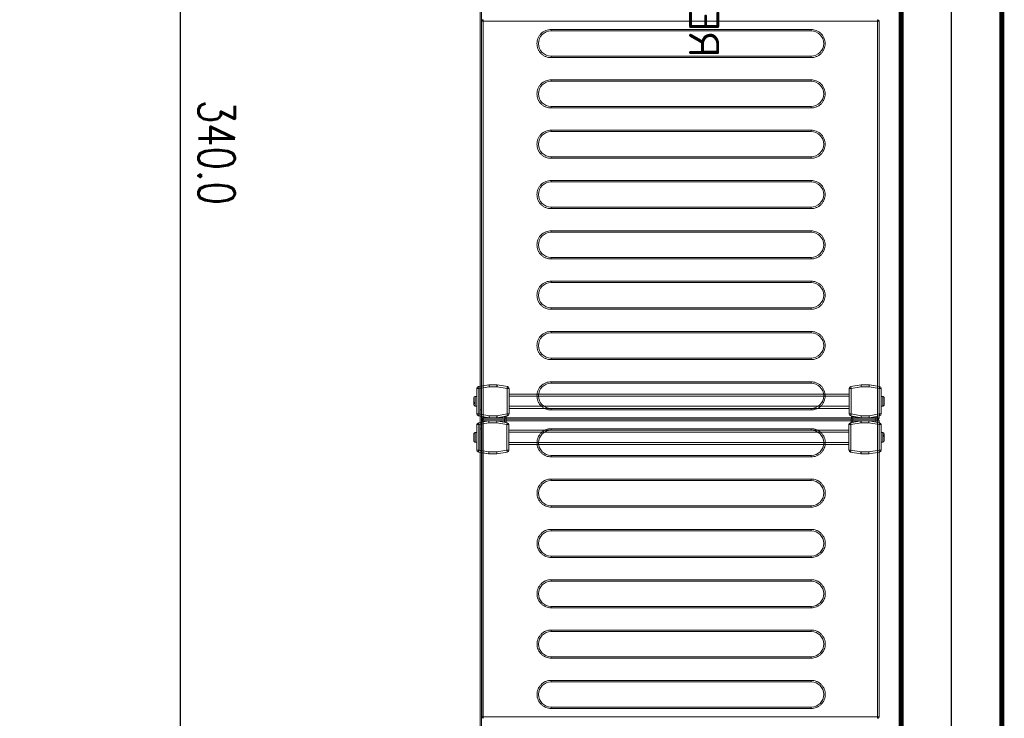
# Model space of a CAD drawing. Header units: millimetres. Extents: x 6161 to 8965, y -9035 to -5431.
# Tile 127 of 256: x 8176 to 8273, y -7204 to -7135. Entities that reach past the tile are written whole.
import ezdxf

# ---------------------------------------------------------------- set-up
doc = ezdxf.new("R2010")
doc.units = ezdxf.units.MM
doc.layers.add('Komory', color=132, linetype='Continuous')
doc.layers.add('Regały', color=3, linetype='Continuous')
doc.styles.add('Arch-Dim', font='romans.shx', dxfattribs={"width": 0.75})
doc.styles.add('RomanS', font='romans.shx')
doc.linetypes.add('BATTING', pattern='A,0.0001,-0.1,[134,ltypeshp.shx,S=0.1,R=0,X=-0.1,Y=0],-0.2,[134,ltypeshp.shx,S=0.1,R=180,X=0.1,Y=0],-0.1', length=0.4001)
doc.dimstyles.new('Standard 50', dxfattribs={"dimscale": 20, "dimtxt": 0.18, "dimasz": 0.18, "dimexe": 0.18, "dimexo": 0.0625, "dimgap": 0.09, "dimtad": 1, "dimdec": 1, "dimzin": 0, "dimdsep": 46, "dimtxsty": 'Arch-Dim', "dimcen": 0.09, "dimclrd": 2, "dimclre": 2, "dimclrt": 1, "dimadec": 0, "dimazin": 0, "dimtfac": 1, "dimtdec": 1, "dimtofl": 0, "dimtmove": 0, "dimatfit": 3, "dimfxl": 0, "dimtolj": 1, "dimtzin": 0, "dimarcsym": 0})

# ---------------------------------------------------------------- blocks, each defined once
blk = doc.blocks.new('*D587')
at = {"color": 2, "lineweight": -2, "transparency": 16777216}
for p, q in [((46.25, 340), (85.249, 340)), ((81.649, 336.4), (81.649, 3.6)), ((46.25, 0), (85.249, 0))]:
    blk.add_line(p, q, dxfattribs=at)
at = {"color": 2, "transparency": 16777216}
for points in [[(81.049, 336.4), (82.249, 336.4), (81.649, 340)], [(81.049, 3.6), (82.249, 3.6), (81.649, 0)]]:
    blk.add_solid(points, dxfattribs=at)
at = {"layer": 'Defpoints', "color": 0, "transparency": 16777216}
for p in [(45, 340), (45, 0), (81.649, 0)]:
    blk.add_point(p, dxfattribs=at)
at = {"color": 1, "transparency": 16777216, "insert": (78.049, 170), "char_height": 3.6, "attachment_point": 5, "rotation": 90, "style": 'Arch-Dim'}
blk.add_mtext('\\A1;340.0', dxfattribs=at)
blk = doc.blocks.new('*U56')
at = {"lineweight": 15}
for p, q in [((102.683, -0.665), (102.533, -0.665)), ((102.683, -0.515), (102.683, -0.518)), ((132.083, -0.515), (102.683, -0.515)), ((102.683, -0.518), (102.683, -0.665)), ((132.083, -0.665), (102.683, -0.665)), ((102.683, -0.665), (102.683, -39.865)), ((132.083, -0.518), (132.083, -0.515)), ((132.083, -0.665), (132.083, -0.518)), ((132.233, -0.665), (132.083, -0.665)), ((132.083, -39.865), (132.083, -0.665)), ((132.233, -39.865), (132.233, -0.665)), ((132.233, -0.675), (132.529, -0.675)), ((132.233, -0.825), (132.502, -0.825)), ((132.566, -0.465), (132.386, -1.483)), ((132.763, -0.5), (132.583, -1.517)), ((132.763, -0.3), (132.763, -0.5)), ((135.287, -0.3), (132.763, -0.3)), ((135.287, -0.5), (132.763, -0.5)), ((133.55, -0.15), (133.55, -0.3)), ((134.5, -0.15), (133.55, -0.15)), ((133.557, -0.12), (133.553, -0.12)), ((134.497, -0.12), (134.493, -0.12)), ((134.5, -0.3), (134.5, -0.15)), ((135.287, -0.5), (135.287, -0.3)), ((135.466, -1.517), (135.287, -0.5)), ((135.663, -1.483), (135.484, -0.465)), ((135.484, -0.465), (135.666, -1.5)), ((132.383, -1.5), (132.386, -1.483)), ((132.383, -1.517), (132.383, -1.5)), ((132.583, -1.517), (132.383, -1.517)), ((132.383, -1.517), (132.383, -2.3)), ((132.583, -1.517), (132.583, -2.283)), ((135.466, -2.283), (135.466, -1.517)), ((135.666, -1.517), (135.466, -1.517)), ((135.666, -1.5), (135.666, -2.3)), ((135.666, -2.3), (135.666, -1.517)), ((132.383, -2.375), (132.383, -2.3)), ((132.383, -2.3), (132.566, -3.335)), ((132.515, -3.125), (132.383, -2.375)), ((132.583, -2.283), (132.763, -3.3)), ((135.287, -3.3), (135.466, -2.283)), ((135.484, -3.335), (135.666, -2.3)), ((135.666, -2.3), (135.484, -3.335)), ((132.233, -3.125), (132.515, -3.125)), ((132.233, -3.275), (132.542, -3.275)), ((132.763, -3.3), (135.287, -3.3)), ((132.763, -3.3), (132.763, -3.5)), ((132.763, -3.5), (135.287, -3.5)), ((133.325, -37.291), (133.325, -3.5)), ((133.525, -37.291), (133.525, -3.5)), ((134.525, -37.291), (134.525, -3.5)), ((134.725, -37.291), (134.725, -3.5)), ((135.287, -3.5), (135.287, -3.3)), ((132.233, -37.575), (132.542, -37.575)), ((132.233, -37.725), (132.515, -37.725)), ((132.383, -38.475), (132.515, -37.725)), ((132.566, -37.457), (132.386, -38.474)), ((132.763, -37.491), (132.583, -38.509)), ((132.763, -37.291), (132.763, -37.491)), ((135.287, -37.291), (132.763, -37.291)), ((135.287, -37.491), (132.763, -37.491)), ((135.287, -37.491), (135.287, -37.291)), ((135.466, -38.509), (135.287, -37.491)), ((135.663, -38.474), (135.484, -37.457)), ((132.383, -38.5), (132.383, -38.475)), ((132.383, -38.499), (132.383, -38.5)), ((132.383, -38.5), (132.383, -38.509)), ((132.383, -38.509), (132.383, -39.291)), ((132.583, -38.509), (132.383, -38.509)), ((132.583, -38.509), (132.583, -39.274)), ((135.466, -39.274), (135.466, -38.509)), ((135.666, -38.509), (135.466, -38.509)), ((135.666, -38.5), (135.666, -38.498)), ((135.666, -39.3), (135.666, -38.5)), ((135.666, -39.291), (135.666, -38.509)), ((131.283, -40.025), (4.383, -40.025)), ((102.533, -39.865), (102.683, -39.865)), ((102.683, -39.865), (132.083, -39.865)), ((102.683, -39.971), (102.683, -39.865)), ((102.683, -40.015), (102.683, -39.971)), ((102.683, -40.015), (132.083, -40.015)), ((131.283, -40.015), (131.283, -40.025)), ((131.283, -40.025), (131.283, -40.175)), ((131.283, -40.025), (132.511, -40.025)), ((132.083, -39.865), (132.083, -39.971)), ((132.083, -39.865), (132.233, -39.865)), ((132.083, -39.971), (132.083, -40.015)), ((132.383, -39.291), (132.566, -40.326)), ((132.383, -39.291), (132.383, -39.3)), ((132.383, -39.3), (132.566, -40.335)), ((132.583, -39.274), (132.763, -40.291)), ((135.287, -40.291), (135.466, -39.274)), ((135.484, -40.326), (135.666, -39.291)), ((135.484, -40.335), (135.666, -39.3)), ((131.283, -40.175), (4.383, -40.175)), ((131.283, -40.175), (132.537, -40.175)), ((132.763, -40.291), (135.287, -40.291)), ((132.763, -40.291), (132.763, -40.491)), ((132.763, -40.491), (135.287, -40.491)), ((132.763, -40.5), (135.287, -40.5)), ((133.55, -40.5), (133.55, -40.65)), ((133.55, -40.65), (134.5, -40.65)), ((133.791, -40.68), (133.901, -40.68)), ((133.941, -40.8), (133.847, -40.8)), ((134.5, -40.65), (134.5, -40.5)), ((135.287, -40.491), (135.287, -40.291))]:
    blk.add_line(p, q, dxfattribs=at)
at = {"color": 253, "lineweight": 15, "true_color": 0xa6a6a6}
for p, q in [((103.503, -33.115), (103.503, -7.265)), ((103.503, -7.265), (103.653, -7.265)), ((103.653, -33.115), (103.653, -7.265)), ((106.153, -7.265), (106.153, -33.115)), ((106.153, -7.265), (106.303, -7.265)), ((106.303, -7.265), (106.303, -33.115)), ((108.503, -33.115), (108.503, -7.265)), ((108.503, -7.265), (108.653, -7.265)), ((108.653, -33.115), (108.653, -7.265)), ((111.153, -7.265), (111.153, -33.115)), ((111.153, -7.265), (111.303, -7.265)), ((111.303, -7.265), (111.303, -33.115)), ((113.503, -33.115), (113.503, -7.265)), ((113.503, -7.265), (113.653, -7.265)), ((113.653, -33.115), (113.653, -7.265)), ((116.153, -7.265), (116.153, -33.115)), ((116.153, -7.265), (116.303, -7.265)), ((116.303, -7.265), (116.303, -33.115)), ((118.503, -33.115), (118.503, -7.265)), ((118.503, -7.265), (118.653, -7.265)), ((118.653, -33.115), (118.653, -7.265)), ((121.153, -7.265), (121.153, -33.115)), ((121.153, -7.265), (121.303, -7.265)), ((121.303, -7.265), (121.303, -33.115)), ((123.503, -33.115), (123.503, -7.265)), ((123.503, -7.265), (123.653, -7.265)), ((123.653, -33.115), (123.653, -7.265)), ((126.153, -7.265), (126.153, -33.115)), ((126.153, -7.265), (126.303, -7.265)), ((126.303, -7.265), (126.303, -33.115)), ((128.503, -33.115), (128.503, -7.265)), ((128.503, -7.265), (128.653, -7.265)), ((128.653, -33.115), (128.653, -7.265)), ((131.153, -7.265), (131.153, -33.115)), ((131.153, -7.265), (131.303, -7.265)), ((131.303, -7.265), (131.303, -33.115)), ((103.503, -33.115), (103.653, -33.115)), ((106.303, -33.115), (106.153, -33.115)), ((108.503, -33.115), (108.653, -33.115)), ((111.303, -33.115), (111.153, -33.115)), ((113.503, -33.115), (113.653, -33.115)), ((116.303, -33.115), (116.153, -33.115)), ((118.503, -33.115), (118.653, -33.115)), ((121.303, -33.115), (121.153, -33.115)), ((123.503, -33.115), (123.653, -33.115)), ((126.303, -33.115), (126.153, -33.115)), ((128.503, -33.115), (128.653, -33.115)), ((131.303, -33.115), (131.153, -33.115))]:
    blk.add_line(p, q, dxfattribs=at)
at = {"lineweight": 15, "flags": 128}
for points in [[(132.763, -0.5), (132.724, -0.493), (132.687, -0.487), (132.653, -0.481), (132.623, -0.475), (132.599, -0.471), (132.581, -0.468), (132.569, -0.466), (132.566, -0.465)], [(135.484, -0.465), (135.48, -0.466), (135.469, -0.468), (135.451, -0.471), (135.426, -0.475), (135.396, -0.481), (135.362, -0.487), (135.325, -0.493), (135.287, -0.5)], [(132.386, -1.483), (132.39, -1.483), (132.401, -1.485), (132.419, -1.489), (132.444, -1.493), (132.474, -1.498), (132.508, -1.504), (132.545, -1.511), (132.583, -1.517)], [(135.466, -1.517), (135.505, -1.511), (135.542, -1.504), (135.576, -1.498), (135.606, -1.493), (135.63, -1.489), (135.648, -1.485), (135.66, -1.483), (135.663, -1.483)], [(132.583, -2.283), (132.544, -2.286), (132.507, -2.289), (132.472, -2.292), (132.442, -2.295), (132.417, -2.297), (132.398, -2.299), (132.387, -2.3), (132.383, -2.3)], [(135.666, -2.3), (135.663, -2.3), (135.654, -2.299), (135.64, -2.298), (135.62, -2.296), (135.595, -2.294), (135.566, -2.291), (135.535, -2.288), (135.501, -2.286), (135.466, -2.283)], [(132.542, -3.275), (132.541, -3.272), (132.54, -3.264), (132.537, -3.25), (132.534, -3.231), (132.53, -3.208), (132.526, -3.182), (132.521, -3.154), (132.515, -3.125)], [(132.566, -3.335), (132.569, -3.334), (132.581, -3.332), (132.599, -3.329), (132.623, -3.325), (132.653, -3.319), (132.687, -3.313), (132.724, -3.307), (132.763, -3.3)], [(135.287, -3.3), (135.325, -3.307), (135.362, -3.313), (135.396, -3.319), (135.426, -3.325), (135.451, -3.329), (135.469, -3.332), (135.48, -3.334), (135.484, -3.335)], [(132.515, -37.725), (132.521, -37.696), (132.526, -37.668), (132.53, -37.642), (132.534, -37.619), (132.537, -37.6), (132.54, -37.586), (132.541, -37.578), (132.542, -37.575)], [(132.763, -37.491), (132.724, -37.484), (132.687, -37.478), (132.653, -37.472), (132.623, -37.467), (132.599, -37.462), (132.581, -37.459), (132.569, -37.457), (132.566, -37.457)], [(135.484, -37.457), (135.48, -37.457), (135.469, -37.459), (135.451, -37.462), (135.426, -37.467), (135.396, -37.472), (135.362, -37.478), (135.325, -37.484), (135.287, -37.491)], [(132.386, -38.474), (132.39, -38.475), (132.401, -38.477), (132.419, -38.48), (132.444, -38.484), (132.474, -38.489), (132.508, -38.495), (132.545, -38.502), (132.583, -38.509)], [(135.466, -38.509), (135.505, -38.502), (135.542, -38.495), (135.576, -38.489), (135.606, -38.484), (135.63, -38.48), (135.648, -38.477), (135.66, -38.475), (135.663, -38.474)], [(132.583, -39.274), (132.544, -39.277), (132.507, -39.28), (132.472, -39.283), (132.442, -39.286), (132.417, -39.288), (132.398, -39.29), (132.387, -39.291), (132.383, -39.291)], [(135.666, -39.291), (135.663, -39.291), (135.654, -39.29), (135.64, -39.289), (135.62, -39.287), (135.595, -39.285), (135.566, -39.283), (135.535, -39.28), (135.501, -39.277), (135.466, -39.274)], [(132.566, -40.326), (132.569, -40.325), (132.581, -40.323), (132.599, -40.32), (132.623, -40.316), (132.653, -40.311), (132.687, -40.305), (132.724, -40.298), (132.763, -40.291)], [(135.287, -40.291), (135.325, -40.298), (135.362, -40.305), (135.396, -40.311), (135.426, -40.316), (135.451, -40.32), (135.469, -40.323), (135.48, -40.325), (135.484, -40.326)]]:
    blk.add_lwpolyline(points, dxfattribs=at)
at = {"lineweight": 15}
for centre, radius, start, end in [((132.763, -0.5), 0.2, 90, 170), ((133.7, -0.15), 0.15, 168.46304, 180), ((134.35, -0.15), 0.15, 0, 11.53696), ((135.287, -0.5), 0.2, 10, 90), ((135.287, -0.5), 0.2, 10, 90), ((132.583, -1.517), 0.2, 170, 180), ((135.466, -1.517), 0.2, 0, 10), ((132.763, -3.3), 0.2, 190, 270), ((135.287, -3.3), 0.2, 270, 350), ((132.763, -37.491), 0.2, 90, 170), ((135.287, -37.491), 0.2, 10, 90), ((132.583, -38.509), 0.2, 170, 180), ((135.466, -38.509), 0.2, 0, 10), ((102.683, -39.865), 0.15, 180, 270), ((132.083, -39.865), 0.15, 270, 0), ((132.763, -40.291), 0.2, 190, 270), ((132.763, -40.3), 0.2, 190, 270), ((133.7, -40.65), 0.15, 180, 270), ((134.35, -40.65), 0.15, 270, 0), ((135.287, -40.291), 0.2, 270, 350), ((135.287, -40.3), 0.2, 270, 350)]:
    blk.add_arc(centre, radius, start, end, dxfattribs=at)
at = {"color": 253, "lineweight": 15, "true_color": 0xa6a6a6}
for centre, start, end in [((104.903, -7.265), 0, 180), ((109.903, -7.265), 0, 180), ((114.903, -7.265), 0, 180), ((119.903, -7.265), 0, 180), ((124.903, -7.265), 0, 180), ((129.903, -7.265), 0, 180), ((104.903, -33.115), 180, 0), ((109.903, -33.115), 180, 0), ((114.903, -33.115), 180, 0), ((119.903, -33.115), 180, 0), ((124.903, -33.115), 180, 0), ((129.903, -33.115), 180, 0)]:
    blk.add_arc(centre, 1.25, start, end, dxfattribs=at)
at = {"lineweight": 15}
for points, knots in [([(133.705, 0), (133.688, -0.002), (133.654, -0.005), (133.608, -0.031), (133.572, -0.07), (133.562, -0.103), (133.557, -0.12)], [0, 0, 0, 0, 0.250223, 0.50055, 0.748156, 1, 1, 1, 1]), ([(134.344, 0), (134.334, 0), (134.313, 0), (134.236, 0), (134.136, 0), (134.025, 0), (133.913, 0), (133.813, 0), (133.737, 0), (133.716, 0), (133.705, 0)], [0, 0, 0, 0, 0.1211745, 0.2500031, 0.378819, 0.5000066, 0.621181, 0.7499969, 0.8788255, 1, 1, 1, 1]), ([(134.493, -0.12), (134.488, -0.104), (134.478, -0.072), (134.444, -0.033), (134.398, -0.006), (134.363, -0.002), (134.344, 0)], [0, 0, 0, 0, 0.243658, 0.487269, 0.73199, 1, 1, 1, 1]), ([(102.683, -0.518), (102.673, -0.519), (102.653, -0.521), (102.623, -0.53), (102.597, -0.545), (102.567, -0.57), (102.539, -0.61), (102.535, -0.648), (102.533, -0.667)], [0, 0, 0, 0, 0.130782, 0.260025, 0.387961, 0.514568, 0.761732, 1, 1, 1, 1]), ([(132.233, -0.667), (132.231, -0.648), (132.228, -0.61), (132.2, -0.57), (132.17, -0.545), (132.143, -0.53), (132.114, -0.521), (132.093, -0.519), (132.083, -0.518)], [0, 0, 0, 0, 0.238265, 0.485413, 0.612019, 0.739954, 0.86922, 1, 1, 1, 1]), ([(133.745, -40.8), (133.752, -40.8), (133.774, -40.8), (133.817, -40.8), (133.847, -40.8)], [0, 0, 0, 0, 0.311906, 1, 1, 1, 1]), ([(133.847, -40.8), (133.841, -40.798), (133.828, -40.795), (133.81, -40.769), (133.797, -40.73), (133.793, -40.697), (133.791, -40.68)], [0, 0, 0, 0, 0.25022, 0.500539, 0.748158, 1, 1, 1, 1]), ([(133.901, -40.68), (133.903, -40.696), (133.907, -40.728), (133.92, -40.767), (133.938, -40.794), (133.951, -40.798), (133.958, -40.8)], [0, 0, 0, 0, 0.243636, 0.487267, 0.731983, 1, 1, 1, 1]), ([(133.958, -40.8), (133.995, -40.8), (134.07, -40.8), (134.18, -40.8), (134.272, -40.8), (134.329, -40.8), (134.354, -40.8), (134.348, -40.8), (134.347, -40.8)], [0, 0, 0, 0, 0.188938, 0.389806, 0.590685, 0.77963, 0.968581, 1, 1, 1, 1])]:
    blk.add_open_spline(points, degree=3, knots=knots, dxfattribs=at)
at = {"color": 253, "lineweight": 15, "true_color": 0xa6a6a6}
for points, knots in [([(103.503, -7.265), (103.508, -7.18), (103.517, -7.004), (103.595, -6.743), (103.724, -6.492), (103.906, -6.268), (104.13, -6.086), (104.381, -5.956), (104.642, -5.881), (104.903, -5.857), (105.164, -5.881), (105.425, -5.956), (105.676, -6.086), (105.9, -6.268), (106.082, -6.492), (106.211, -6.743), (106.289, -7.004), (106.299, -7.18), (106.303, -7.265)], [0, 0, 0, 0, 0.058258, 0.120006, 0.18432, 0.25, 0.31568, 0.379995, 0.441741, 0.5, 0.558258, 0.620006, 0.68432, 0.75, 0.81568, 0.879994, 0.941742, 1, 1, 1, 1]), ([(108.503, -7.265), (108.508, -7.18), (108.517, -7.004), (108.595, -6.743), (108.724, -6.492), (108.906, -6.268), (109.13, -6.086), (109.381, -5.956), (109.642, -5.881), (109.903, -5.857), (110.164, -5.881), (110.425, -5.956), (110.676, -6.086), (110.9, -6.268), (111.082, -6.492), (111.211, -6.743), (111.289, -7.004), (111.299, -7.18), (111.303, -7.265)], [0, 0, 0, 0, 0.058258, 0.120006, 0.184321, 0.25, 0.31568, 0.379994, 0.441742, 0.5, 0.558259, 0.620005, 0.68432, 0.75, 0.815679, 0.879994, 0.941742, 1, 1, 1, 1]), ([(113.503, -7.265), (113.508, -7.18), (113.517, -7.004), (113.595, -6.743), (113.724, -6.492), (113.906, -6.268), (114.13, -6.086), (114.381, -5.956), (114.642, -5.881), (114.903, -5.857), (115.164, -5.881), (115.425, -5.956), (115.676, -6.086), (115.9, -6.268), (116.082, -6.492), (116.211, -6.743), (116.289, -7.004), (116.299, -7.18), (116.303, -7.265)], [0, 0, 0, 0, 0.058258, 0.120006, 0.18432, 0.249999, 0.31568, 0.379994, 0.441743, 0.499999, 0.558258, 0.620007, 0.68432, 0.749999, 0.815681, 0.879994, 0.941742, 1, 1, 1, 1]), ([(118.503, -7.265), (118.508, -7.18), (118.517, -7.004), (118.595, -6.743), (118.724, -6.492), (118.906, -6.268), (119.13, -6.086), (119.381, -5.956), (119.642, -5.881), (119.903, -5.857), (120.164, -5.881), (120.425, -5.956), (120.676, -6.086), (120.9, -6.268), (121.082, -6.492), (121.211, -6.743), (121.289, -7.004), (121.299, -7.18), (121.303, -7.265)], [0, 0, 0, 0, 0.058258, 0.120006, 0.184321, 0.25, 0.315679, 0.379995, 0.441742, 0.5, 0.558259, 0.620005, 0.684319, 0.75, 0.81568, 0.879994, 0.941742, 1, 1, 1, 1]), ([(123.503, -7.265), (123.508, -7.18), (123.517, -7.004), (123.595, -6.743), (123.724, -6.492), (123.906, -6.268), (124.13, -6.086), (124.381, -5.956), (124.642, -5.881), (124.903, -5.857), (125.164, -5.881), (125.425, -5.956), (125.676, -6.086), (125.9, -6.268), (126.082, -6.492), (126.211, -6.743), (126.289, -7.004), (126.299, -7.18), (126.303, -7.265)], [0, 0, 0, 0, 0.058258, 0.120006, 0.18432, 0.25, 0.315681, 0.379995, 0.441741, 0.5, 0.558258, 0.620005, 0.684321, 0.75, 0.815679, 0.879994, 0.941742, 1, 1, 1, 1]), ([(128.503, -7.265), (128.508, -7.18), (128.517, -7.004), (128.595, -6.743), (128.724, -6.492), (128.906, -6.268), (129.13, -6.086), (129.381, -5.956), (129.642, -5.881), (129.903, -5.857), (130.164, -5.881), (130.425, -5.956), (130.676, -6.086), (130.9, -6.268), (131.082, -6.492), (131.211, -6.743), (131.289, -7.004), (131.299, -7.18), (131.303, -7.265)], [0, 0, 0, 0, 0.058258, 0.120006, 0.18432, 0.250001, 0.31568, 0.379993, 0.441743, 0.500001, 0.558257, 0.620006, 0.68432, 0.750001, 0.81568, 0.879994, 0.941742, 1, 1, 1, 1]), ([(106.303, -33.115), (106.299, -33.2), (106.289, -33.376), (106.211, -33.637), (106.082, -33.888), (105.9, -34.112), (105.676, -34.294), (105.425, -34.424), (105.164, -34.499), (104.903, -34.523), (104.642, -34.499), (104.381, -34.424), (104.13, -34.294), (103.906, -34.112), (103.724, -33.888), (103.595, -33.637), (103.517, -33.376), (103.508, -33.2), (103.503, -33.115)], [0, 0, 0, 0, 0.058258, 0.120005, 0.18432, 0.25, 0.31568, 0.379994, 0.441742, 0.5, 0.558259, 0.620005, 0.68432, 0.75, 0.81568, 0.879994, 0.941742, 1, 1, 1, 1]), ([(111.303, -33.115), (111.299, -33.2), (111.289, -33.376), (111.211, -33.637), (111.082, -33.888), (110.9, -34.112), (110.676, -34.294), (110.425, -34.424), (110.164, -34.499), (109.903, -34.523), (109.642, -34.499), (109.381, -34.424), (109.13, -34.294), (108.906, -34.112), (108.724, -33.888), (108.595, -33.637), (108.517, -33.376), (108.508, -33.2), (108.503, -33.115)], [0, 0, 0, 0, 0.058258, 0.120005, 0.184321, 0.25, 0.31568, 0.379995, 0.441741, 0.5, 0.558258, 0.620006, 0.68432, 0.75, 0.815679, 0.879995, 0.941742, 1, 1, 1, 1]), ([(116.303, -33.115), (116.299, -33.2), (116.289, -33.376), (116.211, -33.637), (116.082, -33.888), (115.9, -34.112), (115.676, -34.294), (115.425, -34.424), (115.164, -34.499), (114.903, -34.523), (114.642, -34.499), (114.381, -34.424), (114.13, -34.294), (113.906, -34.112), (113.724, -33.888), (113.595, -33.637), (113.517, -33.376), (113.508, -33.2), (113.503, -33.115)], [0, 0, 0, 0, 0.058258, 0.1200056, 0.1843196, 0.2500006, 0.3156793, 0.3799932, 0.4417424, 0.5000009, 0.5582567, 0.6200059, 0.6843198, 0.7500006, 0.8156799, 0.8799939, 0.9417422, 1, 1, 1, 1]), ([(121.303, -33.115), (121.299, -33.2), (121.289, -33.376), (121.211, -33.637), (121.082, -33.888), (120.9, -34.112), (120.676, -34.294), (120.425, -34.424), (120.164, -34.499), (119.903, -34.523), (119.642, -34.499), (119.381, -34.424), (119.13, -34.294), (118.906, -34.112), (118.724, -33.888), (118.595, -33.637), (118.517, -33.376), (118.508, -33.2), (118.503, -33.115)], [0, 0, 0, 0, 0.058258, 0.120005, 0.184321, 0.25, 0.315681, 0.379995, 0.441741, 0.5, 0.558258, 0.620005, 0.684321, 0.75, 0.815679, 0.879994, 0.941742, 1, 1, 1, 1]), ([(126.303, -33.115), (126.299, -33.2), (126.289, -33.376), (126.211, -33.637), (126.082, -33.888), (125.9, -34.112), (125.676, -34.294), (125.425, -34.424), (125.164, -34.499), (124.903, -34.523), (124.642, -34.499), (124.381, -34.424), (124.13, -34.294), (123.906, -34.112), (123.724, -33.888), (123.595, -33.637), (123.517, -33.376), (123.508, -33.2), (123.503, -33.115)], [0, 0, 0, 0, 0.058258, 0.120006, 0.184321, 0.25, 0.315679, 0.379995, 0.441742, 0.5, 0.558259, 0.620005, 0.684319, 0.75, 0.815679, 0.879995, 0.941742, 1, 1, 1, 1]), ([(131.303, -33.115), (131.299, -33.2), (131.289, -33.376), (131.211, -33.637), (131.082, -33.888), (130.9, -34.112), (130.676, -34.294), (130.425, -34.424), (130.164, -34.499), (129.903, -34.523), (129.642, -34.499), (129.381, -34.424), (129.13, -34.294), (128.906, -34.112), (128.724, -33.888), (128.595, -33.637), (128.517, -33.376), (128.508, -33.2), (128.503, -33.115)], [0, 0, 0, 0, 0.058258, 0.120006, 0.18432, 0.249999, 0.31568, 0.379994, 0.441743, 0.499999, 0.558257, 0.620007, 0.684321, 0.749999, 0.81568, 0.879994, 0.941742, 1, 1, 1, 1])]:
    blk.add_open_spline(points, degree=3, knots=knots, dxfattribs=at)
at = {"color": 7, "insert": (67.85, -20.4), "char_height": 3, "width": 135.7, "attachment_point": 5, "style": 'RomanS'}
blk.add_mtext('REGAŁ CHŁODNICZY MAGAZYNOWY\\P1357x408mm', dxfattribs=at)
blk = doc.blocks.new('*U60')
at = {"lineweight": 15}
for p, q in [((1.726, 0), (1.819, 0)), ((0.182, -0.465), (0, -1.5)), ((0.182, -0.474), (0, -1.509)), ((0.379, -0.509), (0.2, -1.526)), ((2.904, -0.3), (0.379, -0.3)), ((0.379, -0.309), (0.379, -0.509)), ((2.904, -0.309), (0.379, -0.309)), ((2.904, -0.509), (0.379, -0.509)), ((1.167, -0.15), (1.167, -0.3)), ((2.117, -0.15), (1.167, -0.15)), ((1.876, -0.12), (1.765, -0.12)), ((2.117, -0.3), (2.117, -0.15)), ((2.904, -0.509), (2.904, -0.309)), ((3.083, -1.526), (2.904, -0.509)), ((3.283, -1.5), (3.101, -0.465)), ((3.283, -1.509), (3.101, -0.474)), ((3.433, -0.675), (3.138, -0.675)), ((3.433, -0.825), (3.164, -0.825)), ((3.583, -0.665), (3.433, -0.665)), ((3.433, -0.665), (3.433, -39.865)), ((3.583, -0.559), (3.583, -0.515)), ((42.983, -0.515), (3.583, -0.515)), ((3.583, -0.665), (3.583, -0.559)), ((3.583, -0.665), (3.583, -39.865)), ((42.983, -0.665), (3.583, -0.665)), ((42.983, -0.515), (42.983, -0.559)), ((42.983, -0.559), (42.983, -0.665)), ((42.983, -39.865), (42.983, -0.665)), ((43.133, -0.665), (42.983, -0.665)), ((0, -1.5), (0, -2.3)), ((0, -1.509), (0, -2.291)), ((0.2, -1.526), (0.2, -2.291)), ((3.083, -2.291), (3.083, -1.526)), ((3.283, -1.509), (3.283, -1.5)), ((3.283, -2.291), (3.283, -1.509)), ((0, -2.291), (0.2, -2.291)), ((0, -2.3), (0, -2.302)), ((0.003, -2.326), (0.182, -3.343)), ((0.2, -2.291), (0.379, -3.309)), ((2.904, -3.309), (3.083, -2.291)), ((3.083, -2.291), (3.283, -2.291)), ((3.101, -3.343), (3.28, -2.326)), ((3.283, -2.375), (3.151, -3.125)), ((3.283, -2.3), (3.283, -2.291)), ((3.283, -2.3), (3.283, -2.375)), ((3.283, -2.301), (3.283, -2.3)), ((0.379, -3.309), (2.904, -3.309)), ((0.379, -3.309), (0.379, -3.509)), ((0.379, -3.509), (2.904, -3.509)), ((0.942, -3.509), (0.942, -37.3)), ((1.142, -3.509), (1.142, -37.3)), ((2.142, -3.509), (2.142, -37.3)), ((2.342, -3.509), (2.342, -37.3)), ((2.904, -3.509), (2.904, -3.309)), ((3.433, -3.275), (3.125, -3.275)), ((3.433, -3.125), (3.151, -3.125)), ((0.182, -37.465), (0, -38.5)), ((0, -38.5), (0.182, -37.465)), ((0.379, -37.5), (0.2, -38.517)), ((0.379, -37.3), (0.379, -37.5)), ((2.904, -37.3), (0.379, -37.3)), ((2.904, -37.5), (0.379, -37.5)), ((2.904, -37.5), (2.904, -37.3)), ((3.083, -38.517), (2.904, -37.5)), ((3.283, -38.5), (3.101, -37.465)), ((3.433, -37.575), (3.125, -37.575)), ((3.151, -37.725), (3.283, -38.475)), ((3.433, -37.725), (3.151, -37.725)), ((0, -38.5), (0, -39.283)), ((0, -39.3), (0, -38.5)), ((0.2, -38.517), (0.2, -39.283)), ((3.083, -39.283), (3.083, -38.517)), ((3.283, -38.475), (3.283, -38.5)), ((3.283, -39.283), (3.283, -38.5)), ((0, -39.283), (0.2, -39.283)), ((0.182, -40.335), (0, -39.3)), ((0.003, -39.317), (0.182, -40.335)), ((0.2, -39.283), (0.379, -40.3)), ((2.904, -40.3), (3.083, -39.283)), ((3.083, -39.283), (3.283, -39.283)), ((3.101, -40.335), (3.28, -39.317)), ((4.383, -40.025), (3.155, -40.025)), ((3.283, -39.3), (3.28, -39.317)), ((3.283, -39.283), (3.283, -39.3)), ((3.433, -39.865), (3.583, -39.865)), ((3.583, -39.865), (42.983, -39.865)), ((3.583, -39.865), (3.583, -40.012)), ((3.583, -40.012), (3.583, -40.015)), ((3.583, -40.015), (42.983, -40.015)), ((4.383, -40.015), (4.383, -40.025)), ((141.283, -40.025), (4.383, -40.025)), ((4.383, -40.025), (4.383, -40.175)), ((42.983, -39.865), (43.133, -39.865)), ((42.983, -40.012), (42.983, -39.865)), ((42.983, -40.015), (42.983, -40.012)), ((0.379, -40.3), (2.904, -40.3)), ((0.379, -40.3), (0.379, -40.5)), ((0.379, -40.5), (2.904, -40.5)), ((1.167, -40.5), (1.167, -40.65)), ((1.167, -40.65), (2.117, -40.65)), ((1.17, -40.68), (1.173, -40.68)), ((2.11, -40.68), (2.114, -40.68)), ((2.117, -40.65), (2.117, -40.5)), ((2.904, -40.5), (2.904, -40.3)), ((4.383, -40.175), (3.129, -40.175)), ((141.283, -40.175), (4.383, -40.175))]:
    blk.add_line(p, q, dxfattribs=at)
at = {"color": 253, "lineweight": 15, "true_color": 0xa6a6a6}
for p, q in [((4.363, -33.115), (4.363, -7.265)), ((4.363, -7.265), (4.513, -7.265)), ((4.513, -33.115), (4.513, -7.265)), ((7.013, -7.265), (7.013, -33.115)), ((7.163, -7.265), (7.013, -7.265)), ((7.163, -7.265), (7.163, -33.115)), ((9.363, -33.115), (9.363, -7.265)), ((9.363, -7.265), (9.513, -7.265)), ((9.513, -33.115), (9.513, -7.265)), ((12.013, -7.265), (12.013, -33.115)), ((12.163, -7.265), (12.013, -7.265)), ((12.163, -7.265), (12.163, -33.115)), ((14.363, -33.115), (14.363, -7.265)), ((14.363, -7.265), (14.513, -7.265)), ((14.513, -33.115), (14.513, -7.265)), ((17.013, -7.265), (17.013, -33.115)), ((17.163, -7.265), (17.013, -7.265)), ((17.163, -7.265), (17.163, -33.115)), ((19.363, -33.115), (19.363, -7.265)), ((19.363, -7.265), (19.513, -7.265)), ((19.513, -33.115), (19.513, -7.265)), ((22.013, -7.265), (22.013, -33.115)), ((22.163, -7.265), (22.013, -7.265)), ((22.163, -7.265), (22.163, -33.115)), ((24.363, -33.115), (24.363, -7.265)), ((24.363, -7.265), (24.513, -7.265)), ((24.513, -33.115), (24.513, -7.265)), ((27.013, -7.265), (27.013, -33.115)), ((27.163, -7.265), (27.013, -7.265)), ((27.163, -7.265), (27.163, -33.115)), ((29.363, -33.115), (29.363, -7.265)), ((29.363, -7.265), (29.513, -7.265)), ((29.513, -33.115), (29.513, -7.265)), ((32.013, -7.265), (32.013, -33.115)), ((32.163, -7.265), (32.013, -7.265)), ((32.163, -7.265), (32.163, -33.115)), ((34.363, -33.115), (34.363, -7.265)), ((34.363, -7.265), (34.513, -7.265)), ((34.513, -33.115), (34.513, -7.265)), ((37.013, -7.265), (37.013, -33.115)), ((37.163, -7.265), (37.013, -7.265)), ((37.163, -7.265), (37.163, -33.115)), ((39.363, -33.115), (39.363, -7.265)), ((39.363, -7.265), (39.513, -7.265)), ((39.513, -33.115), (39.513, -7.265)), ((42.013, -7.265), (42.013, -33.115)), ((42.163, -7.265), (42.013, -7.265)), ((42.163, -7.265), (42.163, -33.115)), ((4.513, -33.115), (4.363, -33.115)), ((7.163, -33.115), (7.013, -33.115)), ((9.513, -33.115), (9.363, -33.115)), ((12.163, -33.115), (12.013, -33.115)), ((14.513, -33.115), (14.363, -33.115)), ((17.163, -33.115), (17.013, -33.115)), ((19.513, -33.115), (19.363, -33.115)), ((22.163, -33.115), (22.013, -33.115)), ((24.513, -33.115), (24.363, -33.115)), ((27.163, -33.115), (27.013, -33.115)), ((29.513, -33.115), (29.363, -33.115)), ((32.163, -33.115), (32.013, -33.115)), ((34.513, -33.115), (34.363, -33.115)), ((37.163, -33.115), (37.013, -33.115)), ((39.513, -33.115), (39.363, -33.115)), ((42.163, -33.115), (42.013, -33.115))]:
    blk.add_line(p, q, dxfattribs=at)
at = {"lineweight": 15, "flags": 128}
for points in [[(0.379, -0.509), (0.341, -0.502), (0.304, -0.495), (0.27, -0.489), (0.24, -0.484), (0.216, -0.48), (0.197, -0.477), (0.186, -0.475), (0.182, -0.474)], [(3.101, -0.474), (3.097, -0.475), (3.086, -0.477), (3.068, -0.48), (3.043, -0.484), (3.013, -0.489), (2.979, -0.495), (2.942, -0.502), (2.904, -0.509)], [(0, -1.509), (0.003, -1.509), (0.012, -1.51), (0.027, -1.511), (0.047, -1.513), (0.071, -1.515), (0.1, -1.517), (0.132, -1.52), (0.165, -1.523), (0.2, -1.526)], [(3.083, -1.526), (3.122, -1.523), (3.16, -1.52), (3.194, -1.517), (3.225, -1.514), (3.249, -1.512), (3.268, -1.51), (3.279, -1.509), (3.283, -1.509)], [(0.2, -2.291), (0.162, -2.298), (0.125, -2.305), (0.091, -2.311), (0.061, -2.316), (0.036, -2.32), (0.018, -2.323), (0.007, -2.325), (0.003, -2.326)], [(3.28, -2.326), (3.276, -2.325), (3.265, -2.323), (3.247, -2.32), (3.222, -2.316), (3.193, -2.311), (3.159, -2.305), (3.122, -2.298), (3.083, -2.291)], [(0.182, -3.343), (0.186, -3.343), (0.197, -3.341), (0.216, -3.338), (0.24, -3.333), (0.27, -3.328), (0.304, -3.322), (0.341, -3.316), (0.379, -3.309)], [(2.904, -3.309), (2.942, -3.316), (2.979, -3.322), (3.013, -3.328), (3.043, -3.333), (3.068, -3.338), (3.086, -3.341), (3.097, -3.343), (3.101, -3.343)], [(3.151, -3.125), (3.146, -3.154), (3.141, -3.182), (3.136, -3.208), (3.132, -3.231), (3.129, -3.25), (3.127, -3.264), (3.125, -3.272), (3.125, -3.275)], [(0.379, -37.5), (0.341, -37.493), (0.304, -37.487), (0.27, -37.481), (0.24, -37.475), (0.216, -37.471), (0.197, -37.468), (0.186, -37.466), (0.182, -37.465)], [(3.101, -37.465), (3.097, -37.466), (3.086, -37.468), (3.068, -37.471), (3.043, -37.475), (3.013, -37.481), (2.979, -37.487), (2.942, -37.493), (2.904, -37.5)], [(3.125, -37.575), (3.125, -37.578), (3.127, -37.586), (3.129, -37.6), (3.132, -37.619), (3.136, -37.642), (3.141, -37.668), (3.146, -37.696), (3.151, -37.725)], [(0, -38.5), (0.004, -38.5), (0.015, -38.501), (0.034, -38.503), (0.059, -38.505), (0.089, -38.508), (0.123, -38.511), (0.161, -38.514), (0.2, -38.517)], [(3.083, -38.517), (3.118, -38.514), (3.152, -38.512), (3.183, -38.509), (3.212, -38.506), (3.236, -38.504), (3.256, -38.502), (3.271, -38.501), (3.28, -38.5), (3.283, -38.5)], [(0.2, -39.283), (0.162, -39.289), (0.125, -39.296), (0.091, -39.302), (0.061, -39.307), (0.036, -39.311), (0.018, -39.315), (0.007, -39.317), (0.003, -39.317)], [(3.28, -39.317), (3.276, -39.317), (3.265, -39.315), (3.247, -39.311), (3.222, -39.307), (3.193, -39.302), (3.159, -39.296), (3.122, -39.289), (3.083, -39.283)], [(0.182, -40.335), (0.186, -40.334), (0.197, -40.332), (0.216, -40.329), (0.24, -40.325), (0.27, -40.319), (0.304, -40.313), (0.341, -40.307), (0.379, -40.3)], [(2.904, -40.3), (2.942, -40.307), (2.979, -40.313), (3.013, -40.319), (3.043, -40.325), (3.068, -40.329), (3.086, -40.332), (3.097, -40.334), (3.101, -40.335)]]:
    blk.add_lwpolyline(points, dxfattribs=at)
at = {"lineweight": 15}
for centre, radius, start, end in [((0.379, -0.5), 0.2, 90, 170), ((0.379, -0.509), 0.2, 90, 170), ((1.317, -0.15), 0.15, 90, 180), ((1.967, -0.15), 0.15, 0, 90), ((2.904, -0.5), 0.2, 10, 90), ((2.904, -0.509), 0.2, 10, 90), ((3.583, -0.665), 0.15, 90, 180), ((42.983, -0.665), 0.15, 0, 90), ((0.2, -2.291), 0.2, 180, 190), ((3.083, -2.291), 0.2, 350, 0), ((0.379, -3.309), 0.2, 190, 270), ((2.904, -3.309), 0.2, 270, 350), ((0.379, -37.5), 0.2, 90, 170), ((0.379, -37.5), 0.2, 90, 170), ((2.904, -37.5), 0.2, 10, 90), ((0.2, -39.283), 0.2, 180, 190), ((3.083, -39.283), 0.2, 350, 0), ((0.379, -40.3), 0.2, 190, 270), ((0.379, -40.3), 0.2, 190, 270), ((1.317, -40.65), 0.15, 180, 191.53696), ((1.967, -40.65), 0.15, 348.46304, 0), ((2.904, -40.3), 0.2, 270, 350)]:
    blk.add_arc(centre, radius, start, end, dxfattribs=at)
at = {"color": 253, "lineweight": 15, "true_color": 0xa6a6a6}
for centre, start, end in [((5.763, -7.265), 0, 180), ((10.763, -7.265), 0, 180), ((15.763, -7.265), 0, 180), ((20.763, -7.265), 0, 180), ((25.763, -7.265), 0, 180), ((30.763, -7.265), 0, 180), ((35.763, -7.265), 0, 180), ((40.763, -7.265), 0, 180), ((5.763, -33.115), 180, 0), ((10.763, -33.115), 180, 0), ((15.763, -33.115), 180, 0), ((20.763, -33.115), 180, 0), ((25.763, -33.115), 180, 0), ((30.763, -33.115), 180, 0), ((35.763, -33.115), 180, 0), ((40.763, -33.115), 180, 0)]:
    blk.add_arc(centre, 1.25, start, end, dxfattribs=at)
at = {"lineweight": 15}
for points, knots in [([(1.708, 0), (1.672, 0), (1.597, 0), (1.486, 0), (1.395, 0), (1.338, 0), (1.312, 0), (1.318, 0), (1.319, 0)], [0, 0, 0, 0, 0.188945, 0.389816, 0.590684, 0.779625, 0.968579, 1, 1, 1, 1]), ([(1.765, -0.12), (1.763, -0.104), (1.759, -0.072), (1.746, -0.033), (1.729, -0.006), (1.715, -0.002), (1.708, 0)], [0, 0, 0, 0, 0.243636, 0.487267, 0.73198, 1, 1, 1, 1]), ([(1.921, 0), (1.915, 0), (1.893, 0), (1.849, 0), (1.819, 0)], [0, 0, 0, 0, 0.31192, 1, 1, 1, 1]), ([(1.819, 0), (1.826, -0.002), (1.839, -0.005), (1.856, -0.031), (1.87, -0.07), (1.874, -0.103), (1.876, -0.12)], [0, 0, 0, 0, 0.250222, 0.500532, 0.748158, 1, 1, 1, 1]), ([(3.433, -39.863), (3.435, -39.882), (3.439, -39.92), (3.467, -39.96), (3.497, -39.985), (3.523, -40), (3.553, -40.009), (3.573, -40.011), (3.583, -40.012)], [0, 0, 0, 0, 0.238266, 0.485424, 0.612038, 0.739974, 0.869231, 1, 1, 1, 1]), ([(42.983, -40.012), (42.993, -40.011), (43.014, -40.009), (43.043, -40), (43.07, -39.985), (43.1, -39.96), (43.128, -39.92), (43.131, -39.882), (43.133, -39.863)], [0, 0, 0, 0, 0.130769, 0.260022, 0.387963, 0.514577, 0.761736, 1, 1, 1, 1]), ([(1.173, -40.68), (1.178, -40.696), (1.188, -40.728), (1.223, -40.767), (1.268, -40.794), (1.304, -40.798), (1.322, -40.8)], [0, 0, 0, 0, 0.243643, 0.487245, 0.731956, 1, 1, 1, 1]), ([(1.322, -40.8), (1.332, -40.8), (1.353, -40.8), (1.43, -40.8), (1.53, -40.8), (1.642, -40.8), (1.753, -40.8), (1.853, -40.8), (1.93, -40.8), (1.951, -40.8), (1.961, -40.8)], [0, 0, 0, 0, 0.121175, 0.250001, 0.378823, 0.5, 0.621177, 0.749999, 0.878825, 1, 1, 1, 1]), ([(1.961, -40.8), (1.978, -40.798), (2.013, -40.795), (2.058, -40.769), (2.094, -40.73), (2.105, -40.697), (2.11, -40.68)], [0, 0, 0, 0, 0.250219, 0.500551, 0.74815, 1, 1, 1, 1])]:
    blk.add_open_spline(points, degree=3, knots=knots, dxfattribs=at)
at = {"color": 253, "lineweight": 15, "true_color": 0xa6a6a6}
for points, knots in [([(4.363, -7.265), (4.368, -7.18), (4.377, -7.004), (4.455, -6.743), (4.584, -6.492), (4.766, -6.268), (4.99, -6.086), (5.241, -5.956), (5.502, -5.881), (5.763, -5.857), (6.024, -5.881), (6.285, -5.956), (6.536, -6.086), (6.76, -6.268), (6.942, -6.492), (7.071, -6.743), (7.149, -7.004), (7.159, -7.18), (7.163, -7.265)], [0, 0, 0, 0, 0.058258, 0.120006, 0.18432, 0.25, 0.31568, 0.379994, 0.441742, 0.5, 0.558258, 0.620006, 0.68432, 0.75, 0.81568, 0.879994, 0.941742, 1, 1, 1, 1]), ([(9.363, -7.265), (9.368, -7.18), (9.377, -7.004), (9.455, -6.743), (9.584, -6.492), (9.766, -6.268), (9.99, -6.086), (10.241, -5.956), (10.502, -5.881), (10.763, -5.857), (11.024, -5.881), (11.285, -5.956), (11.536, -6.086), (11.76, -6.268), (11.942, -6.492), (12.071, -6.743), (12.149, -7.004), (12.159, -7.18), (12.163, -7.265)], [0, 0, 0, 0, 0.058258, 0.120006, 0.18432, 0.25, 0.31568, 0.379994, 0.441742, 0.5, 0.558258, 0.620006, 0.68432, 0.75, 0.81568, 0.879994, 0.941742, 1, 1, 1, 1]), ([(14.363, -7.265), (14.368, -7.18), (14.377, -7.004), (14.455, -6.743), (14.584, -6.492), (14.766, -6.268), (14.99, -6.086), (15.241, -5.956), (15.502, -5.881), (15.763, -5.857), (16.024, -5.881), (16.285, -5.956), (16.536, -6.086), (16.76, -6.268), (16.942, -6.492), (17.071, -6.743), (17.149, -7.004), (17.159, -7.18), (17.163, -7.265)], [0, 0, 0, 0, 0.058258, 0.120006, 0.18432, 0.25, 0.31568, 0.379994, 0.441742, 0.5, 0.558258, 0.620006, 0.68432, 0.75, 0.81568, 0.879994, 0.941742, 1, 1, 1, 1]), ([(19.363, -7.265), (19.368, -7.18), (19.377, -7.004), (19.455, -6.743), (19.584, -6.492), (19.766, -6.268), (19.99, -6.086), (20.241, -5.956), (20.502, -5.881), (20.763, -5.857), (21.024, -5.881), (21.285, -5.956), (21.536, -6.086), (21.76, -6.268), (21.942, -6.492), (22.071, -6.743), (22.149, -7.004), (22.159, -7.18), (22.163, -7.265)], [0, 0, 0, 0, 0.058258, 0.120006, 0.18432, 0.25, 0.31568, 0.379994, 0.441742, 0.5, 0.558258, 0.620006, 0.68432, 0.75, 0.81568, 0.879994, 0.941742, 1, 1, 1, 1]), ([(24.363, -7.265), (24.368, -7.18), (24.377, -7.004), (24.455, -6.743), (24.584, -6.492), (24.766, -6.268), (24.99, -6.086), (25.241, -5.956), (25.502, -5.881), (25.763, -5.857), (26.024, -5.881), (26.285, -5.956), (26.536, -6.086), (26.76, -6.268), (26.942, -6.492), (27.071, -6.743), (27.149, -7.004), (27.159, -7.18), (27.163, -7.265)], [0, 0, 0, 0, 0.058258, 0.120006, 0.18432, 0.25, 0.31568, 0.379994, 0.441742, 0.5, 0.558258, 0.620006, 0.68432, 0.75, 0.81568, 0.879994, 0.941742, 1, 1, 1, 1]), ([(29.363, -7.265), (29.368, -7.18), (29.377, -7.004), (29.455, -6.743), (29.584, -6.492), (29.766, -6.268), (29.99, -6.086), (30.241, -5.956), (30.502, -5.881), (30.763, -5.857), (31.024, -5.881), (31.285, -5.956), (31.536, -6.086), (31.76, -6.268), (31.942, -6.492), (32.071, -6.743), (32.149, -7.004), (32.159, -7.18), (32.163, -7.265)], [0, 0, 0, 0, 0.058258, 0.120006, 0.18432, 0.25, 0.31568, 0.379994, 0.441742, 0.5, 0.558258, 0.620006, 0.68432, 0.75, 0.81568, 0.879994, 0.941742, 1, 1, 1, 1]), ([(34.363, -7.265), (34.368, -7.18), (34.377, -7.004), (34.455, -6.743), (34.584, -6.492), (34.766, -6.268), (34.99, -6.086), (35.241, -5.956), (35.502, -5.881), (35.763, -5.857), (36.024, -5.881), (36.285, -5.956), (36.536, -6.086), (36.76, -6.268), (36.942, -6.492), (37.071, -6.743), (37.149, -7.004), (37.159, -7.18), (37.163, -7.265)], [0, 0, 0, 0, 0.058258, 0.120006, 0.18432, 0.25, 0.31568, 0.379994, 0.441742, 0.5, 0.558258, 0.620006, 0.68432, 0.75, 0.81568, 0.879994, 0.941742, 1, 1, 1, 1]), ([(39.363, -7.265), (39.368, -7.18), (39.377, -7.004), (39.455, -6.743), (39.584, -6.492), (39.766, -6.268), (39.99, -6.086), (40.241, -5.956), (40.502, -5.881), (40.763, -5.857), (41.024, -5.881), (41.285, -5.956), (41.536, -6.086), (41.76, -6.268), (41.942, -6.492), (42.071, -6.743), (42.149, -7.004), (42.159, -7.18), (42.163, -7.265)], [0, 0, 0, 0, 0.058258, 0.120006, 0.18432, 0.25, 0.31568, 0.379995, 0.441742, 0.5, 0.558258, 0.620006, 0.68432, 0.75, 0.81568, 0.879994, 0.941742, 1, 1, 1, 1]), ([(7.163, -33.115), (7.159, -33.2), (7.149, -33.376), (7.071, -33.637), (6.942, -33.888), (6.76, -34.112), (6.536, -34.294), (6.285, -34.424), (6.024, -34.499), (5.763, -34.523), (5.502, -34.499), (5.241, -34.424), (4.99, -34.294), (4.766, -34.112), (4.584, -33.888), (4.455, -33.637), (4.377, -33.376), (4.368, -33.2), (4.363, -33.115)], [0, 0, 0, 0, 0.058258, 0.120006, 0.18432, 0.25, 0.31568, 0.379994, 0.441742, 0.5, 0.558258, 0.620006, 0.68432, 0.75, 0.81568, 0.879994, 0.941742, 1, 1, 1, 1]), ([(12.163, -33.115), (12.159, -33.2), (12.149, -33.376), (12.071, -33.637), (11.942, -33.888), (11.76, -34.112), (11.536, -34.294), (11.285, -34.424), (11.024, -34.499), (10.763, -34.523), (10.502, -34.499), (10.241, -34.424), (9.99, -34.294), (9.766, -34.112), (9.584, -33.888), (9.455, -33.637), (9.377, -33.376), (9.368, -33.2), (9.363, -33.115)], [0, 0, 0, 0, 0.058258, 0.120006, 0.18432, 0.25, 0.31568, 0.379994, 0.441742, 0.5, 0.558258, 0.620006, 0.68432, 0.75, 0.81568, 0.879994, 0.941742, 1, 1, 1, 1]), ([(17.163, -33.115), (17.159, -33.2), (17.149, -33.376), (17.071, -33.637), (16.942, -33.888), (16.76, -34.112), (16.536, -34.294), (16.285, -34.424), (16.024, -34.499), (15.763, -34.523), (15.502, -34.499), (15.241, -34.424), (14.99, -34.294), (14.766, -34.112), (14.584, -33.888), (14.455, -33.637), (14.377, -33.376), (14.368, -33.2), (14.363, -33.115)], [0, 0, 0, 0, 0.058258, 0.120006, 0.18432, 0.25, 0.31568, 0.379994, 0.441742, 0.5, 0.558258, 0.620006, 0.68432, 0.75, 0.81568, 0.879994, 0.941742, 1, 1, 1, 1]), ([(22.163, -33.115), (22.159, -33.2), (22.149, -33.376), (22.071, -33.637), (21.942, -33.888), (21.76, -34.112), (21.536, -34.294), (21.285, -34.424), (21.024, -34.499), (20.763, -34.523), (20.502, -34.499), (20.241, -34.424), (19.99, -34.294), (19.766, -34.112), (19.584, -33.888), (19.455, -33.637), (19.377, -33.376), (19.368, -33.2), (19.363, -33.115)], [0, 0, 0, 0, 0.058258, 0.120006, 0.18432, 0.25, 0.31568, 0.379994, 0.441742, 0.5, 0.558258, 0.620006, 0.684321, 0.75, 0.81568, 0.879994, 0.941742, 1, 1, 1, 1]), ([(27.163, -33.115), (27.159, -33.2), (27.149, -33.376), (27.071, -33.637), (26.942, -33.888), (26.76, -34.112), (26.536, -34.294), (26.285, -34.424), (26.024, -34.499), (25.763, -34.523), (25.502, -34.499), (25.241, -34.424), (24.99, -34.294), (24.766, -34.112), (24.584, -33.888), (24.455, -33.637), (24.377, -33.376), (24.368, -33.2), (24.363, -33.115)], [0, 0, 0, 0, 0.058258, 0.1200056, 0.1843204, 0.2500002, 0.3156797, 0.3799945, 0.4417421, 0.4999999, 0.558258, 0.6200056, 0.6843204, 0.7499999, 0.8156797, 0.8799945, 0.941742, 1, 1, 1, 1]), ([(32.163, -33.115), (32.159, -33.2), (32.149, -33.376), (32.071, -33.637), (31.942, -33.888), (31.76, -34.112), (31.536, -34.294), (31.285, -34.424), (31.024, -34.499), (30.763, -34.523), (30.502, -34.499), (30.241, -34.424), (29.99, -34.294), (29.766, -34.112), (29.584, -33.888), (29.455, -33.637), (29.377, -33.376), (29.368, -33.2), (29.363, -33.115)], [0, 0, 0, 0, 0.058258, 0.1200056, 0.1843204, 0.2499999, 0.3156794, 0.3799942, 0.4417421, 0.4999999, 0.5582581, 0.6200057, 0.6843205, 0.7499999, 0.8156797, 0.8799945, 0.941742, 1, 1, 1, 1]), ([(37.163, -33.115), (37.159, -33.2), (37.149, -33.376), (37.071, -33.637), (36.942, -33.888), (36.76, -34.112), (36.536, -34.294), (36.285, -34.424), (36.024, -34.499), (35.763, -34.523), (35.502, -34.499), (35.241, -34.424), (34.99, -34.294), (34.766, -34.112), (34.584, -33.888), (34.455, -33.637), (34.377, -33.376), (34.368, -33.2), (34.363, -33.115)], [0, 0, 0, 0, 0.058258, 0.120006, 0.18432, 0.25, 0.31568, 0.379994, 0.441742, 0.5, 0.558258, 0.620006, 0.684321, 0.75, 0.81568, 0.879994, 0.941742, 1, 1, 1, 1]), ([(42.163, -33.115), (42.159, -33.2), (42.149, -33.376), (42.071, -33.637), (41.942, -33.888), (41.76, -34.112), (41.536, -34.294), (41.285, -34.424), (41.024, -34.499), (40.763, -34.523), (40.502, -34.499), (40.241, -34.424), (39.99, -34.294), (39.766, -34.112), (39.584, -33.888), (39.455, -33.637), (39.377, -33.376), (39.368, -33.2), (39.363, -33.115)], [0, 0, 0, 0, 0.058258, 0.120006, 0.18432, 0.25, 0.31568, 0.379994, 0.441742, 0.5, 0.558258, 0.620005, 0.684321, 0.75, 0.81568, 0.879995, 0.941742, 1, 1, 1, 1])]:
    blk.add_open_spline(points, degree=3, knots=knots, dxfattribs=at)
at = {"color": 7, "insert": (72.85, -20.4), "char_height": 3, "width": 145.7, "attachment_point": 5, "style": 'RomanS'}
blk.add_mtext('REGAŁ CHŁODNICZY MAGAZYNOWY\\P1457x408mm', dxfattribs=at)
blk = doc.blocks.new('*U586')
at = {"const_width": 0.5}
blk.add_lwpolyline([(140, 330), (140, 340), (200, 340), (200, 0), (0, 0), (0, 340), (60, 340), (60, 330), (10, 330), (10, 10), (190, 10), (190, 330)], close=True, dxfattribs=at)
at = {"color": 253, "linetype": 'BATTING', "ltscale": 12, "true_color": 0xadadad}
blk.add_lwpolyline([(60, 335), (5, 335), (5, 5), (195, 5), (195, 335), (140, 335)], dxfattribs=at)
dim = blk.add_linear_dim(base=(81.649, 0), p1=(45, 340), p2=(45, 0), angle=90, dimstyle='Standard 50', override={"dimfxl": 50, "dimfxlon": 1})
dim.commit()
dim.dimension.update_dxf_attribs({"geometry": '*D587', "text_midpoint": (78.049, 170)})

msp = doc.modelspace()

# ---------------------------------------------------------------- block references
at = {"layer": 'Komory', "rotation": 179.9999999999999}
msp.add_blockref('*U586', (8273.242, -6977.742), dxfattribs=at)
at = {"layer": 'Regały', "linetype": 'Continuous', "lineweight": 25, "xscale": -1, "rotation": 270}
for name, p in [('*U60', (8261.552, -7177.688)), ('*U56', (8261.562, -7306.488))]:
    msp.add_blockref(name, p, dxfattribs=at)

doc.saveas('drawing.dxf')
